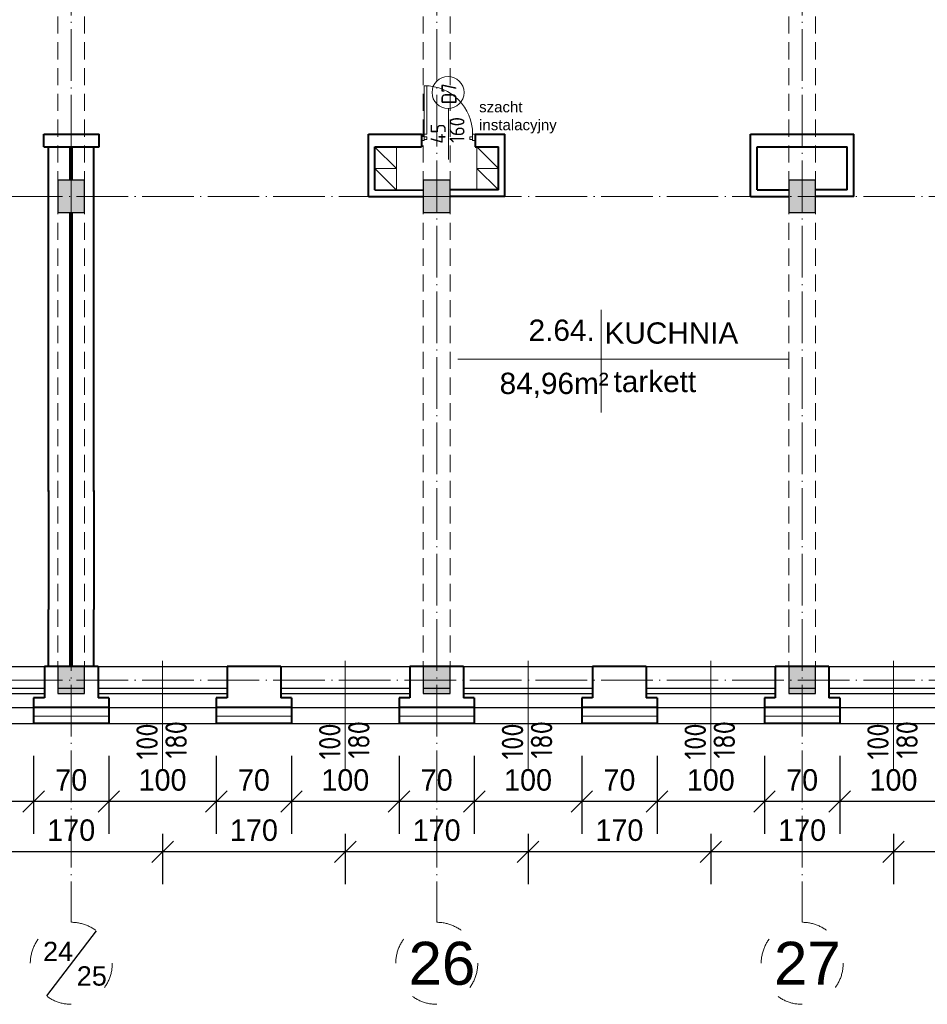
# Model space of a CAD drawing. Header units: millimetres. Extents: x -32003 to -19505, y 17931 to 29358.
# Tile 78 of 92: x -24162 to -23317, y 26562 to 27478. Entities that reach past the tile are written whole.
import ezdxf

# ---------------------------------------------------------------- set-up
doc = ezdxf.new("R2010")
doc.units = ezdxf.units.MM
doc.header["$PDMODE"] = 3
for name, pattern in [('ACAD_ISO03W100', [30, 12, -18]), ('ACAD_ISO04W100', [30.5, 24, -3, 0.5, -3]), ('KRESKOWA_X2', [12, 8, -4])]:
    doc.linetypes.add(name, pattern=pattern)
for name, color, linetype, lineweight in [('_wymiary', 1, 'Continuous', 9), ('drzwi', 140, 'Continuous', 13), ('KOMINY', 43, 'Continuous', 15), ('NR', 7, 'Continuous', 13), ('opisy drzwi', 40, 'Continuous', 13), ('opisy pom', 3, 'Continuous', 18), ('przerywana', 7, 'KRESKOWA_X2', 5), ('sciany', 4, 'Continuous', 40), ('symetria', 7, 'ACAD_ISO03W100', 5), ('SZRAF', 51, 'Continuous', 9), ('słupy', 2, 'Continuous', 30), ('ściana', 4, 'Continuous', 40)]:
    doc.layers.add(name, color=color, linetype=linetype, lineweight=lineweight)
doc.styles.add('ISO', font='isocp.shx')
doc.styles.add('ROMANS', font='ROMANS')
doc.styles.add('style1', font='ARIAL.TTF')
doc.styles.add('SYSTEM', font='TXT')
doc.linetypes.add('BATTING', pattern='A,0.0001,-0.1,[134,ltypeshp.shx,S=0.1,R=0,X=-0.1,Y=0],-0.2,[134,ltypeshp.shx,S=0.1,R=180,X=0.1,Y=0],-0.1', length=0.4001)
doc.dimstyles.new('Jacek2', dxfattribs={"dimscale": 2, "dimtxt": 10, "dimasz": 10, "dimexe": 15, "dimexo": 15, "dimgap": 5, "dimtad": 1, "dimdec": 0, "dimrnd": 0.5, "dimzin": 0, "dimdsep": 46, "dimtxsty": 'Standard', "dimblk": 'OBLIQUE', "dimcen": 0, "dimdle": 5, "dimadec": 1, "dimazin": 0, "dimtfac": 1, "dimtdec": 0, "dimtofl": 0, "dimtmove": 0, "dimatfit": 3, "dimfxl": 0, "dimtolj": 1, "dimtzin": 0, "dimarcsym": 0})

# ---------------------------------------------------------------- blocks, each defined once
blk = doc.blocks.new('_OBLIQUE')
at = {"color": 0, "linetype": 'ByBlock'}
blk.add_line((-0.5, -0.5), (0.5, 0.5), dxfattribs=at)
blk = doc.blocks.new('*D357')
at = {"layer": '_wymiary', "color": 0, "lineweight": -2}
for p, q in [((-23398.67, 26793.45), (-23398.67, 26720.86)), ((-23298.67, 26793.45), (-23298.67, 26720.86)), ((-23288.67, 26750.86), (-23408.67, 26750.86))]:
    blk.add_line(p, q, dxfattribs=at)
at = {"layer": 'Defpoints', "color": 0}
for p in [(-23398.67, 26823.45), (-23298.67, 26823.45), (-23398.67, 26750.86)]:
    blk.add_point(p, dxfattribs=at)
at = {"layer": '_wymiary', "color": 0, "lineweight": -2, "xscale": 20, "yscale": 20, "zscale": 20, "rotation": 180}
blk.add_blockref('_OBLIQUE', (-23398.67, 26750.86), dxfattribs=at)
at = {"layer": '_wymiary', "color": 0, "lineweight": -2, "xscale": 20, "yscale": 20, "zscale": 20}
blk.add_blockref('_OBLIQUE', (-23298.67, 26750.86), dxfattribs=at)
at = {"layer": '_wymiary', "color": 0, "insert": (-23348.67, 26770.86), "char_height": 20, "attachment_point": 5}
blk.add_mtext('\\A1;100', dxfattribs=at)
blk = doc.blocks.new('*D358')
at = {"layer": '_wymiary', "color": 0, "lineweight": -2}
for p, q in [((-23468.67, 26793.45), (-23468.67, 26720.86)), ((-23398.67, 26793.45), (-23398.67, 26720.86)), ((-23388.67, 26750.86), (-23478.67, 26750.86))]:
    blk.add_line(p, q, dxfattribs=at)
at = {"layer": 'Defpoints', "color": 0}
for p in [(-23468.67, 26823.45), (-23398.67, 26823.45), (-23468.67, 26750.86)]:
    blk.add_point(p, dxfattribs=at)
at = {"layer": '_wymiary', "color": 0, "lineweight": -2, "xscale": 20, "yscale": 20, "zscale": 20, "rotation": 180}
blk.add_blockref('_OBLIQUE', (-23468.67, 26750.86), dxfattribs=at)
at = {"layer": '_wymiary', "color": 0, "lineweight": -2, "xscale": 20, "yscale": 20, "zscale": 20}
blk.add_blockref('_OBLIQUE', (-23398.67, 26750.86), dxfattribs=at)
at = {"layer": '_wymiary', "color": 0, "insert": (-23433.67, 26770.86), "char_height": 20, "attachment_point": 5}
blk.add_mtext('\\A1;70', dxfattribs=at)
blk = doc.blocks.new('*D359')
at = {"layer": '_wymiary', "color": 0, "lineweight": -2}
for p, q in [((-23568.67, 26793.45), (-23568.67, 26720.86)), ((-23468.67, 26793.45), (-23468.67, 26720.86)), ((-23458.67, 26750.86), (-23578.67, 26750.86))]:
    blk.add_line(p, q, dxfattribs=at)
at = {"layer": 'Defpoints', "color": 0}
for p in [(-23568.67, 26823.45), (-23468.67, 26823.45), (-23568.67, 26750.86)]:
    blk.add_point(p, dxfattribs=at)
at = {"layer": '_wymiary', "color": 0, "lineweight": -2, "xscale": 20, "yscale": 20, "zscale": 20, "rotation": 180}
blk.add_blockref('_OBLIQUE', (-23568.67, 26750.86), dxfattribs=at)
at = {"layer": '_wymiary', "color": 0, "lineweight": -2, "xscale": 20, "yscale": 20, "zscale": 20}
blk.add_blockref('_OBLIQUE', (-23468.67, 26750.86), dxfattribs=at)
at = {"layer": '_wymiary', "color": 0, "insert": (-23518.67, 26770.86), "char_height": 20, "attachment_point": 5}
blk.add_mtext('\\A1;100', dxfattribs=at)
blk = doc.blocks.new('*D360')
at = {"layer": '_wymiary', "color": 0, "lineweight": -2}
for p, q in [((-23638.67, 26793.45), (-23638.67, 26720.86)), ((-23568.67, 26793.45), (-23568.67, 26720.86)), ((-23558.67, 26750.86), (-23648.67, 26750.86))]:
    blk.add_line(p, q, dxfattribs=at)
at = {"layer": 'Defpoints', "color": 0}
for p in [(-23638.67, 26823.45), (-23568.67, 26823.45), (-23638.67, 26750.86)]:
    blk.add_point(p, dxfattribs=at)
at = {"layer": '_wymiary', "color": 0, "lineweight": -2, "xscale": 20, "yscale": 20, "zscale": 20, "rotation": 180}
blk.add_blockref('_OBLIQUE', (-23638.67, 26750.86), dxfattribs=at)
at = {"layer": '_wymiary', "color": 0, "lineweight": -2, "xscale": 20, "yscale": 20, "zscale": 20}
blk.add_blockref('_OBLIQUE', (-23568.67, 26750.86), dxfattribs=at)
at = {"layer": '_wymiary', "color": 0, "insert": (-23603.67, 26770.86), "char_height": 20, "attachment_point": 5}
blk.add_mtext('\\A1;70', dxfattribs=at)
blk = doc.blocks.new('*D361')
at = {"layer": '_wymiary', "color": 0, "lineweight": -2}
for p, q in [((-23738.67, 26793.45), (-23738.67, 26720.86)), ((-23638.67, 26793.45), (-23638.67, 26720.86)), ((-23628.67, 26750.86), (-23748.67, 26750.86))]:
    blk.add_line(p, q, dxfattribs=at)
at = {"layer": 'Defpoints', "color": 0}
for p in [(-23738.67, 26823.45), (-23638.67, 26823.45), (-23738.67, 26750.86)]:
    blk.add_point(p, dxfattribs=at)
at = {"layer": '_wymiary', "color": 0, "lineweight": -2, "xscale": 20, "yscale": 20, "zscale": 20, "rotation": 180}
blk.add_blockref('_OBLIQUE', (-23738.67, 26750.86), dxfattribs=at)
at = {"layer": '_wymiary', "color": 0, "lineweight": -2, "xscale": 20, "yscale": 20, "zscale": 20}
blk.add_blockref('_OBLIQUE', (-23638.67, 26750.86), dxfattribs=at)
at = {"layer": '_wymiary', "color": 0, "insert": (-23688.67, 26770.86), "char_height": 20, "attachment_point": 5}
blk.add_mtext('\\A1;100', dxfattribs=at)
blk = doc.blocks.new('*D362')
at = {"layer": '_wymiary', "color": 0, "lineweight": -2}
for p, q in [((-23808.67, 26793.45), (-23808.67, 26720.86)), ((-23738.67, 26793.45), (-23738.67, 26720.86)), ((-23728.67, 26750.86), (-23818.67, 26750.86))]:
    blk.add_line(p, q, dxfattribs=at)
at = {"layer": 'Defpoints', "color": 0}
for p in [(-23808.67, 26823.45), (-23738.67, 26823.45), (-23808.67, 26750.86)]:
    blk.add_point(p, dxfattribs=at)
at = {"layer": '_wymiary', "color": 0, "lineweight": -2, "xscale": 20, "yscale": 20, "zscale": 20, "rotation": 180}
blk.add_blockref('_OBLIQUE', (-23808.67, 26750.86), dxfattribs=at)
at = {"layer": '_wymiary', "color": 0, "lineweight": -2, "xscale": 20, "yscale": 20, "zscale": 20}
blk.add_blockref('_OBLIQUE', (-23738.67, 26750.86), dxfattribs=at)
at = {"layer": '_wymiary', "color": 0, "insert": (-23773.67, 26770.86), "char_height": 20, "attachment_point": 5}
blk.add_mtext('\\A1;70', dxfattribs=at)
blk = doc.blocks.new('*D363')
at = {"layer": '_wymiary', "color": 0, "lineweight": -2}
for p, q in [((-23908.67, 26793.45), (-23908.67, 26720.86)), ((-23808.67, 26793.45), (-23808.67, 26720.86)), ((-23798.67, 26750.86), (-23918.67, 26750.86))]:
    blk.add_line(p, q, dxfattribs=at)
at = {"layer": 'Defpoints', "color": 0}
for p in [(-23908.67, 26823.45), (-23808.67, 26823.45), (-23908.67, 26750.86)]:
    blk.add_point(p, dxfattribs=at)
at = {"layer": '_wymiary', "color": 0, "lineweight": -2, "xscale": 20, "yscale": 20, "zscale": 20, "rotation": 180}
blk.add_blockref('_OBLIQUE', (-23908.67, 26750.86), dxfattribs=at)
at = {"layer": '_wymiary', "color": 0, "lineweight": -2, "xscale": 20, "yscale": 20, "zscale": 20}
blk.add_blockref('_OBLIQUE', (-23808.67, 26750.86), dxfattribs=at)
at = {"layer": '_wymiary', "color": 0, "insert": (-23858.67, 26770.86), "char_height": 20, "attachment_point": 5}
blk.add_mtext('\\A1;100', dxfattribs=at)
blk = doc.blocks.new('*D364')
at = {"layer": '_wymiary', "color": 0, "lineweight": -2}
for p, q in [((-23978.67, 26793.45), (-23978.67, 26720.86)), ((-23908.67, 26793.45), (-23908.67, 26720.86)), ((-23898.67, 26750.86), (-23988.67, 26750.86))]:
    blk.add_line(p, q, dxfattribs=at)
at = {"layer": 'Defpoints', "color": 0}
for p in [(-23978.67, 26823.45), (-23908.67, 26823.45), (-23978.67, 26750.86)]:
    blk.add_point(p, dxfattribs=at)
at = {"layer": '_wymiary', "color": 0, "lineweight": -2, "xscale": 20, "yscale": 20, "zscale": 20, "rotation": 180}
blk.add_blockref('_OBLIQUE', (-23978.67, 26750.86), dxfattribs=at)
at = {"layer": '_wymiary', "color": 0, "lineweight": -2, "xscale": 20, "yscale": 20, "zscale": 20}
blk.add_blockref('_OBLIQUE', (-23908.67, 26750.86), dxfattribs=at)
at = {"layer": '_wymiary', "color": 0, "insert": (-23943.67, 26770.86), "char_height": 20, "attachment_point": 5}
blk.add_mtext('\\A1;70', dxfattribs=at)
blk = doc.blocks.new('*D365')
at = {"layer": '_wymiary', "color": 0, "lineweight": -2}
for p, q in [((-24078.67, 26793.45), (-24078.67, 26720.86)), ((-23978.67, 26793.45), (-23978.67, 26720.86)), ((-23968.67, 26750.86), (-24088.67, 26750.86))]:
    blk.add_line(p, q, dxfattribs=at)
at = {"layer": 'Defpoints', "color": 0}
for p in [(-24078.67, 26823.45), (-23978.67, 26823.45), (-24078.67, 26750.86)]:
    blk.add_point(p, dxfattribs=at)
at = {"layer": '_wymiary', "color": 0, "lineweight": -2, "xscale": 20, "yscale": 20, "zscale": 20, "rotation": 180}
blk.add_blockref('_OBLIQUE', (-24078.67, 26750.86), dxfattribs=at)
at = {"layer": '_wymiary', "color": 0, "lineweight": -2, "xscale": 20, "yscale": 20, "zscale": 20}
blk.add_blockref('_OBLIQUE', (-23978.67, 26750.86), dxfattribs=at)
at = {"layer": '_wymiary', "color": 0, "insert": (-24028.67, 26770.86), "char_height": 20, "attachment_point": 5}
blk.add_mtext('\\A1;100', dxfattribs=at)
blk = doc.blocks.new('*D366')
at = {"layer": '_wymiary', "color": 0, "lineweight": -2}
for p, q in [((-24148.67, 26793.45), (-24148.67, 26720.86)), ((-24078.67, 26793.45), (-24078.67, 26720.86)), ((-24068.67, 26750.86), (-24158.67, 26750.86))]:
    blk.add_line(p, q, dxfattribs=at)
at = {"layer": 'Defpoints', "color": 0}
for p in [(-24148.67, 26823.45), (-24078.67, 26823.45), (-24148.67, 26750.86)]:
    blk.add_point(p, dxfattribs=at)
at = {"layer": '_wymiary', "color": 0, "lineweight": -2, "xscale": 20, "yscale": 20, "zscale": 20, "rotation": 180}
blk.add_blockref('_OBLIQUE', (-24148.67, 26750.86), dxfattribs=at)
at = {"layer": '_wymiary', "color": 0, "lineweight": -2, "xscale": 20, "yscale": 20, "zscale": 20}
blk.add_blockref('_OBLIQUE', (-24078.67, 26750.86), dxfattribs=at)
at = {"layer": '_wymiary', "color": 0, "insert": (-24113.67, 26770.86), "char_height": 20, "attachment_point": 5}
blk.add_mtext('\\A1;70', dxfattribs=at)
blk = doc.blocks.new('*D367')
at = {"layer": '_wymiary', "color": 0, "lineweight": -2}
for p, q in [((-24248.67, 26793.45), (-24248.67, 26720.86)), ((-24148.67, 26793.45), (-24148.67, 26720.86)), ((-24138.67, 26750.86), (-24258.67, 26750.86))]:
    blk.add_line(p, q, dxfattribs=at)
at = {"layer": 'Defpoints', "color": 0}
for p in [(-24248.67, 26823.45), (-24148.67, 26823.45), (-24248.67, 26750.86)]:
    blk.add_point(p, dxfattribs=at)
at = {"layer": '_wymiary', "color": 0, "lineweight": -2, "xscale": 20, "yscale": 20, "zscale": 20, "rotation": 180}
blk.add_blockref('_OBLIQUE', (-24248.67, 26750.86), dxfattribs=at)
at = {"layer": '_wymiary', "color": 0, "lineweight": -2, "xscale": 20, "yscale": 20, "zscale": 20}
blk.add_blockref('_OBLIQUE', (-24148.67, 26750.86), dxfattribs=at)
at = {"layer": '_wymiary', "color": 0, "insert": (-24198.67, 26770.86), "char_height": 20, "attachment_point": 5}
blk.add_mtext('\\A1;100', dxfattribs=at)
blk = doc.blocks.new('*D402')
at = {"layer": '_wymiary', "color": 0, "lineweight": -2}
for p, q in [((-23348.67, 26720.86), (-23348.67, 26674.12)), ((-23178.67, 26720.86), (-23178.67, 26674.12)), ((-23168.67, 26704.12), (-23358.67, 26704.12))]:
    blk.add_line(p, q, dxfattribs=at)
at = {"layer": 'Defpoints', "color": 0}
for p in [(-23348.67, 26750.86), (-23178.67, 26750.86), (-23348.67, 26704.12)]:
    blk.add_point(p, dxfattribs=at)
at = {"layer": '_wymiary', "color": 0, "lineweight": -2, "xscale": 20, "yscale": 20, "zscale": 20, "rotation": 180}
blk.add_blockref('_OBLIQUE', (-23348.67, 26704.12), dxfattribs=at)
at = {"layer": '_wymiary', "color": 0, "lineweight": -2, "xscale": 20, "yscale": 20, "zscale": 20}
blk.add_blockref('_OBLIQUE', (-23178.67, 26704.12), dxfattribs=at)
at = {"layer": '_wymiary', "color": 0, "insert": (-23263.67, 26724.12), "char_height": 20, "attachment_point": 5}
blk.add_mtext('\\A1;170', dxfattribs=at)
blk = doc.blocks.new('*D403')
at = {"layer": '_wymiary', "color": 0, "lineweight": -2}
for p, q in [((-23518.67, 26720.86), (-23518.67, 26674.12)), ((-23348.67, 26720.86), (-23348.67, 26674.12)), ((-23338.67, 26704.12), (-23528.67, 26704.12))]:
    blk.add_line(p, q, dxfattribs=at)
at = {"layer": 'Defpoints', "color": 0}
for p in [(-23518.67, 26750.86), (-23348.67, 26750.86), (-23518.67, 26704.12)]:
    blk.add_point(p, dxfattribs=at)
at = {"layer": '_wymiary', "color": 0, "lineweight": -2, "xscale": 20, "yscale": 20, "zscale": 20, "rotation": 180}
blk.add_blockref('_OBLIQUE', (-23518.67, 26704.12), dxfattribs=at)
at = {"layer": '_wymiary', "color": 0, "lineweight": -2, "xscale": 20, "yscale": 20, "zscale": 20}
blk.add_blockref('_OBLIQUE', (-23348.67, 26704.12), dxfattribs=at)
at = {"layer": '_wymiary', "color": 0, "insert": (-23433.67, 26724.12), "char_height": 20, "attachment_point": 5}
blk.add_mtext('\\A1;170', dxfattribs=at)
blk = doc.blocks.new('*D404')
at = {"layer": '_wymiary', "color": 0, "lineweight": -2}
for p, q in [((-23688.67, 26720.86), (-23688.67, 26674.12)), ((-23518.67, 26720.86), (-23518.67, 26674.12)), ((-23508.67, 26704.12), (-23698.67, 26704.12))]:
    blk.add_line(p, q, dxfattribs=at)
at = {"layer": 'Defpoints', "color": 0}
for p in [(-23688.67, 26750.86), (-23518.67, 26750.86), (-23688.67, 26704.12)]:
    blk.add_point(p, dxfattribs=at)
at = {"layer": '_wymiary', "color": 0, "lineweight": -2, "xscale": 20, "yscale": 20, "zscale": 20, "rotation": 180}
blk.add_blockref('_OBLIQUE', (-23688.67, 26704.12), dxfattribs=at)
at = {"layer": '_wymiary', "color": 0, "lineweight": -2, "xscale": 20, "yscale": 20, "zscale": 20}
blk.add_blockref('_OBLIQUE', (-23518.67, 26704.12), dxfattribs=at)
at = {"layer": '_wymiary', "color": 0, "insert": (-23603.67, 26724.12), "char_height": 20, "attachment_point": 5}
blk.add_mtext('\\A1;170', dxfattribs=at)
blk = doc.blocks.new('*D405')
at = {"layer": '_wymiary', "color": 0, "lineweight": -2}
for p, q in [((-23858.67, 26720.86), (-23858.67, 26674.12)), ((-23688.67, 26720.86), (-23688.67, 26674.12)), ((-23678.67, 26704.12), (-23868.67, 26704.12))]:
    blk.add_line(p, q, dxfattribs=at)
at = {"layer": 'Defpoints', "color": 0}
for p in [(-23858.67, 26750.86), (-23688.67, 26750.86), (-23858.67, 26704.12)]:
    blk.add_point(p, dxfattribs=at)
at = {"layer": '_wymiary', "color": 0, "lineweight": -2, "xscale": 20, "yscale": 20, "zscale": 20, "rotation": 180}
blk.add_blockref('_OBLIQUE', (-23858.67, 26704.12), dxfattribs=at)
at = {"layer": '_wymiary', "color": 0, "lineweight": -2, "xscale": 20, "yscale": 20, "zscale": 20}
blk.add_blockref('_OBLIQUE', (-23688.67, 26704.12), dxfattribs=at)
at = {"layer": '_wymiary', "color": 0, "insert": (-23773.67, 26724.12), "char_height": 20, "attachment_point": 5}
blk.add_mtext('\\A1;170', dxfattribs=at)
blk = doc.blocks.new('*D406')
at = {"layer": '_wymiary', "color": 0, "lineweight": -2}
for p, q in [((-24028.67, 26720.86), (-24028.67, 26674.12)), ((-23858.67, 26720.86), (-23858.67, 26674.12)), ((-23848.67, 26704.12), (-24038.67, 26704.12))]:
    blk.add_line(p, q, dxfattribs=at)
at = {"layer": 'Defpoints', "color": 0}
for p in [(-24028.67, 26750.86), (-23858.67, 26750.86), (-24028.67, 26704.12)]:
    blk.add_point(p, dxfattribs=at)
at = {"layer": '_wymiary', "color": 0, "lineweight": -2, "xscale": 20, "yscale": 20, "zscale": 20, "rotation": 180}
blk.add_blockref('_OBLIQUE', (-24028.67, 26704.12), dxfattribs=at)
at = {"layer": '_wymiary', "color": 0, "lineweight": -2, "xscale": 20, "yscale": 20, "zscale": 20}
blk.add_blockref('_OBLIQUE', (-23858.67, 26704.12), dxfattribs=at)
at = {"layer": '_wymiary', "color": 0, "insert": (-23943.67, 26724.12), "char_height": 20, "attachment_point": 5}
blk.add_mtext('\\A1;170', dxfattribs=at)
blk = doc.blocks.new('*D407')
at = {"layer": '_wymiary', "color": 0, "lineweight": -2}
for p, q in [((-24198.67, 26720.86), (-24198.67, 26674.12)), ((-24028.67, 26720.86), (-24028.67, 26674.12)), ((-24018.67, 26704.12), (-24208.67, 26704.12))]:
    blk.add_line(p, q, dxfattribs=at)
at = {"layer": 'Defpoints', "color": 0}
for p in [(-24198.67, 26750.86), (-24028.67, 26750.86), (-24198.67, 26704.12)]:
    blk.add_point(p, dxfattribs=at)
at = {"layer": '_wymiary', "color": 0, "lineweight": -2, "xscale": 20, "yscale": 20, "zscale": 20, "rotation": 180}
blk.add_blockref('_OBLIQUE', (-24198.67, 26704.12), dxfattribs=at)
at = {"layer": '_wymiary', "color": 0, "lineweight": -2, "xscale": 20, "yscale": 20, "zscale": 20}
blk.add_blockref('_OBLIQUE', (-24028.67, 26704.12), dxfattribs=at)
at = {"layer": '_wymiary', "color": 0, "insert": (-24113.67, 26724.12), "char_height": 20, "attachment_point": 5}
blk.add_mtext('\\A1;170', dxfattribs=at)

msp = doc.modelspace()

# ---------------------------------------------------------------- hatches: boundary and pattern name
at = {"layer": 'SZRAF'}
h = msp.add_hatch(color=256, dxfattribs=at)
h.dxf.hatch_style = 1
h.paths.add_polyline_path([(-24126.17, 27313.95), (-24113.67, 27313.95), (-24113.67, 27328.95), (-24126.17, 27328.95)])
h.paths.add_polyline_path([(-24113.67, 27313.95), (-24126.17, 27313.95), (-24126.17, 27298.95), (-24113.67, 27298.95)])
h.paths.add_polyline_path([(-24113.67, 27313.95), (-24101.17, 27313.95), (-24101.17, 27328.95), (-24113.67, 27328.95)])
h.paths.add_polyline_path([(-24113.67, 27298.95), (-24101.17, 27298.95), (-24101.17, 27313.95), (-24113.67, 27313.95)])
h = msp.add_hatch(color=256, dxfattribs=at)
h.dxf.hatch_style = 1
h.paths.add_polyline_path([(-23786.17, 27313.95), (-23773.67, 27313.95), (-23773.67, 27328.95), (-23786.17, 27328.95)])
h.paths.add_polyline_path([(-23773.67, 27313.95), (-23786.17, 27313.95), (-23786.17, 27298.95), (-23773.67, 27298.95)])
h.paths.add_polyline_path([(-23773.67, 27313.95), (-23761.17, 27313.95), (-23761.17, 27328.95), (-23773.67, 27328.95)])
h.paths.add_polyline_path([(-23773.67, 27298.95), (-23761.17, 27298.95), (-23761.17, 27313.95), (-23773.67, 27313.95)])
h = msp.add_hatch(color=256, dxfattribs=at)
h.dxf.hatch_style = 1
h.paths.add_polyline_path([(-23446.17, 27313.95), (-23433.67, 27313.95), (-23433.67, 27328.95), (-23446.17, 27328.95)])
h.paths.add_polyline_path([(-23433.67, 27313.95), (-23446.17, 27313.95), (-23446.17, 27298.95), (-23433.67, 27298.95)])
h.paths.add_polyline_path([(-23433.67, 27313.95), (-23421.17, 27313.95), (-23421.17, 27328.95), (-23433.67, 27328.95)])
h.paths.add_polyline_path([(-23433.67, 27298.95), (-23421.17, 27298.95), (-23421.17, 27313.95), (-23433.67, 27313.95)])
h = msp.add_hatch(color=256, dxfattribs=at)
h.dxf.hatch_style = 1
h.paths.add_polyline_path([(-24101.17, 26876.45), (-24126.17, 26876.45), (-24126.17, 26863.95), (-24101.17, 26863.95)])
h.paths.add_polyline_path([(-24101.17, 26863.95), (-24126.17, 26863.95), (-24126.17, 26851.45), (-24101.17, 26851.45)])
h = msp.add_hatch(color=256, dxfattribs=at)
h.dxf.hatch_style = 1
h.paths.add_polyline_path([(-23761.17, 26876.45), (-23786.17, 26876.45), (-23786.17, 26863.95), (-23761.17, 26863.95)])
h.paths.add_polyline_path([(-23761.17, 26863.95), (-23786.17, 26863.95), (-23786.17, 26851.45), (-23761.17, 26851.45)])
h = msp.add_hatch(color=256, dxfattribs=at)
h.dxf.hatch_style = 1
h.paths.add_polyline_path([(-23421.17, 26876.45), (-23446.17, 26876.45), (-23446.17, 26863.95), (-23421.17, 26863.95)])
h.paths.add_polyline_path([(-23421.17, 26863.95), (-23446.17, 26863.95), (-23446.17, 26851.45), (-23421.17, 26851.45)])

# ---------------------------------------------------------------- linework, layer by layer
for p, q in [((-25972.17, 26876.45), (-20516.67, 26876.45)), ((-24258.67, 26856.52), (-24138.67, 26856.52)), ((-24126.17, 26856.52), (-24101.17, 26856.52)), ((-24088.67, 26856.52), (-23968.67, 26856.52)), ((-23918.67, 26856.52), (-23798.67, 26856.52)), ((-23786.17, 26856.52), (-23761.17, 26856.52)), ((-23748.67, 26856.52), (-23628.67, 26856.52)), ((-23578.67, 26856.52), (-23458.67, 26856.52)), ((-23446.17, 26856.52), (-23421.17, 26856.52)), ((-23408.67, 26856.52), (-23288.67, 26856.52)), ((-25956.51, 26838.45), (-20507.36, 26838.45)), ((-24259.67, 26838.45), (-24137.67, 26838.45)), ((-24089.67, 26838.45), (-23967.67, 26838.45)), ((-23919.67, 26838.45), (-23797.67, 26838.45)), ((-23749.67, 26838.45), (-23627.67, 26838.45)), ((-23579.67, 26838.45), (-23457.67, 26838.45)), ((-23409.67, 26838.45), (-23287.67, 26838.45)), ((-27768.67, 26823.45), (-20538.35, 26823.45)), ((-24090.46, 26630.68), (-24136.73, 26570.02))]:
    msp.add_line(p, q)
at = {"ltscale": 2}
for p, q in [((-24258.67, 26851.45), (-24138.67, 26851.45)), ((-24126.17, 26851.45), (-24101.17, 26851.45)), ((-24088.67, 26851.45), (-23968.67, 26851.45)), ((-23918.67, 26851.45), (-23798.67, 26851.45)), ((-23786.17, 26851.45), (-23761.17, 26851.45)), ((-23748.67, 26851.45), (-23628.67, 26851.45)), ((-23578.67, 26851.45), (-23458.67, 26851.45)), ((-23446.17, 26851.45), (-23421.17, 26851.45)), ((-23408.67, 26851.45), (-23288.67, 26851.45))]:
    msp.add_line(p, q, dxfattribs=at)
at = {"layer": 'drzwi'}
for points in [[(-23785.17, 27372.01, 0), (-23782.67, 27372.01, 0), (-23782.67, 27416.96, 0), (-23785.17, 27416.96, 0), (-23785.17, 27372.01, 0)], [(-23785.17, 27366.01, 0), (-23787.67, 27366.01, 0), (-23787.67, 27372.01, 0), (-23785.17, 27372.01, 0), (-23785.17, 27366.01, 0)], [(-23785.17, 27367.01, 0), (-23782.67, 27367.01, 0), (-23782.67, 27369.51, 0), (-23785.17, 27369.51, 0), (-23785.17, 27367.01, 0)], [(-23740.22, 27367.01, 0), (-23742.71, 27367.01, 0), (-23742.71, 27369.51, 0), (-23740.22, 27369.51, 0), (-23740.22, 27367.01, 0)], [(-23740.22, 27366.01, 0), (-23737.72, 27366.01, 0), (-23737.72, 27372.01, 0), (-23740.22, 27372.01, 0), (-23740.22, 27366.01, 0)]]:
    msp.add_polyline3d(points, dxfattribs=at)
msp.add_arc((-23785.17, 27372.01), 44.96, 0, 90, dxfattribs=at)
at = {"layer": 'KOMINY'}
for p, q in [((-23831.17, 27359.93), (-23811.17, 27339.93)), ((-23736.17, 27359.95), (-23716.17, 27339.95)), ((-23831.17, 27339.93), (-23811.17, 27319.93)), ((-23736.17, 27339.95), (-23716.17, 27319.95))]:
    msp.add_line(p, q, dxfattribs=at)
for points in [[(-23811.17, 27339.95), (-23831.17, 27339.95), (-23831.17, 27359.95), (-23811.17, 27359.95)], [(-23716.17, 27339.95), (-23736.17, 27339.95), (-23736.17, 27359.95), (-23716.17, 27359.95)], [(-23811.17, 27319.93), (-23831.17, 27319.93), (-23831.17, 27339.93), (-23811.17, 27339.93)], [(-23716.17, 27319.95), (-23736.17, 27319.95), (-23736.17, 27339.95), (-23716.17, 27339.95)]]:
    msp.add_lwpolyline(points, close=True, dxfattribs=at)
at = {"layer": 'opisy drzwi'}
for p, q in [((-23762.75, 27395.7), (-23762.75, 27348.19)), ((-24028.67, 26881.74), (-24028.67, 26779.98)), ((-23858.67, 26881.74), (-23858.67, 26779.98)), ((-23688.67, 26881.74), (-23688.67, 26779.98)), ((-23518.67, 26881.74), (-23518.67, 26779.98)), ((-23348.67, 26881.74), (-23348.67, 26779.98))]:
    msp.add_line(p, q, dxfattribs=at)
msp.add_circle((-23763.12, 27410.71), 14.88, dxfattribs=at)
at = {"layer": 'opisy pom'}
for p, q in [((-23620.62, 27208.29), (-23620.62, 27112.89)), ((-23753.89, 27162.39), (-23446.17, 27162.39))]:
    msp.add_line(p, q, dxfattribs=at)
at = {"layer": 'przerywana', "ltscale": 2}
for p, q in [((-24126.17, 28201.45), (-24126.17, 26876.45)), ((-24126.17, 28201.45), (-24126.17, 26876.45)), ((-24101.17, 28201.45), (-24101.17, 26876.45)), ((-23786.17, 28201.45), (-23786.17, 26876.45)), ((-23761.17, 28201.45), (-23761.17, 26876.45)), ((-23446.17, 28201.45), (-23446.17, 26876.45)), ((-23446.17, 28201.45), (-23446.17, 26876.45)), ((-23421.17, 28201.45), (-23421.17, 26876.45))]:
    msp.add_line(p, q, dxfattribs=at)
at = {"layer": 'sciany'}
for p, q in [((-24139.17, 27359.95), (-24139.17, 27371.95)), ((-24139.17, 27371.95), (-24087.67, 27371.95)), ((-24087.67, 27359.95), (-24087.67, 27371.95)), ((-23837.17, 27313.97), (-23837.17, 27371.95)), ((-23837.17, 27371.95), (-23787.67, 27371.95)), ((-23787.67, 27371.95), (-23787.67, 27359.96)), ((-23737.72, 27371.95), (-23710.17, 27371.95)), ((-23737.72, 27371.95), (-23737.72, 27359.95)), ((-23710.17, 27313.95), (-23710.17, 27371.95)), ((-23481.64, 27371.95), (-23456.17, 27371.95)), ((-23481.64, 27313.95), (-23481.64, 27371.95)), ((-23456.17, 27371.95), (-23421.17, 27371.95)), ((-23456.17, 27371.95), (-23385.69, 27371.95)), ((-23385.69, 27313.95), (-23385.69, 27371.95)), ((-24139.17, 27359.95), (-24087.67, 27359.95)), ((-24134.67, 27094.14), (-24134.67, 27359.95)), ((-24114.67, 27328.95), (-24114.67, 27359.95)), ((-24112.67, 27328.95), (-24112.67, 27359.95)), ((-24092.67, 27094.14), (-24092.67, 27359.95)), ((-23831.17, 27359.97), (-23787.67, 27359.96)), ((-23831.17, 27319.95), (-23831.17, 27359.95)), ((-23737.72, 27359.95), (-23716.17, 27359.95)), ((-23716.17, 27319.95), (-23716.17, 27359.97)), ((-23475.64, 27359.95), (-23456.17, 27359.95)), ((-23475.64, 27319.95), (-23475.64, 27359.95)), ((-23456.17, 27359.95), (-23391.69, 27359.95)), ((-23421.17, 27359.95), (-23421.17, 27359.95)), ((-23391.69, 27319.95), (-23391.69, 27359.95)), ((-23837.17, 27313.97), (-23786.17, 27313.93)), ((-23831.17, 27319.95), (-23786.17, 27319.93)), ((-23716.17, 27319.95), (-23761.17, 27319.95)), ((-23710.17, 27313.95), (-23761.17, 27313.95)), ((-23481.64, 27313.95), (-23475.64, 27313.95)), ((-23475.64, 27319.95), (-23446.17, 27319.95)), ((-23475.64, 27313.95), (-23446.17, 27313.95)), ((-23391.69, 27319.95), (-23421.17, 27319.95)), ((-23391.69, 27313.95), (-23421.17, 27313.95)), ((-23385.69, 27313.95), (-23391.69, 27313.95)), ((-24114.67, 27094.14), (-24114.67, 27298.95)), ((-24112.67, 27094.14), (-24112.67, 27298.95)), ((-24134.67, 27039.35), (-24134.67, 27094.14)), ((-24114.67, 27039.35), (-24114.67, 27094.14)), ((-24112.67, 27039.35), (-24112.67, 27094.14)), ((-24092.67, 27039.35), (-24092.67, 27094.14)), ((-24134.67, 27040.33), (-24134.67, 26929.46)), ((-24114.67, 26929.46), (-24114.67, 27040.33)), ((-24112.67, 26929.46), (-24112.67, 27040.33)), ((-24092.67, 27040.33), (-24092.67, 26929.46)), ((-24134.67, 26876.45), (-24134.67, 26929.46)), ((-24114.67, 26876.45), (-24114.67, 26929.46)), ((-24112.67, 26876.45), (-24112.67, 26929.46)), ((-24092.67, 26876.45), (-24092.67, 26929.46))]:
    msp.add_line(p, q, dxfattribs=at)
at = {"layer": 'symetria', "linetype": 'ACAD_ISO04W100', "ltscale": 2}
for p, q in [((-24113.67, 28201.45), (-24113.67, 26638.5)), ((-23773.67, 28201.45), (-23773.67, 26638.5)), ((-23433.67, 28201.45), (-23433.67, 26638.5)), ((-27768.67, 27313.95), (-19699.1, 27313.95)), ((-27768.67, 26863.95), (-19699.1, 26863.95))]:
    msp.add_line(p, q, dxfattribs=at)
at = {"layer": 'symetria', "ltscale": 2}
for centre in [(-24113.59, 26600.35), (-23773.59, 26600.35), (-23433.59, 26600.35)]:
    msp.add_circle(centre, 38.15, dxfattribs=at)
at = {"layer": 'SZRAF', "linetype": 'BATTING', "ltscale": 14}
for p, q in [((-24078.67, 26830.45), (-24148.67, 26830.45)), ((-23908.67, 26830.45), (-23978.67, 26830.45)), ((-23738.67, 26830.45), (-23808.67, 26830.45)), ((-23568.67, 26830.45), (-23638.67, 26830.45)), ((-23398.67, 26830.45), (-23468.67, 26830.45))]:
    msp.add_line(p, q, dxfattribs=at)
at = {"layer": 'słupy'}
for points in [[(-24126.17, 27298.95), (-24101.17, 27298.95), (-24101.17, 27328.95), (-24126.17, 27328.95)], [(-23786.17, 27298.95), (-23761.17, 27298.95), (-23761.17, 27328.95), (-23786.17, 27328.95)], [(-23446.17, 27298.95), (-23421.17, 27298.95), (-23421.17, 27328.95), (-23446.17, 27328.95)], [(-24126.17, 26851.45), (-24101.17, 26851.45), (-24101.17, 26876.45), (-24126.17, 26876.45)], [(-23786.17, 26851.45), (-23761.17, 26851.45), (-23761.17, 26876.45), (-23786.17, 26876.45)], [(-23446.17, 26851.45), (-23421.17, 26851.45), (-23421.17, 26876.45), (-23446.17, 26876.45)]]:
    msp.add_lwpolyline(points, close=True, dxfattribs=at)
at = {"layer": 'ściana'}
for p, q in [((-24088.67, 26876.45), (-24138.67, 26876.45)), ((-24138.67, 26876.45), (-24138.67, 26847.45)), ((-24088.67, 26876.45), (-24088.67, 26847.45)), ((-23918.67, 26876.45), (-23968.67, 26876.45)), ((-23968.67, 26876.45), (-23968.67, 26847.45)), ((-23918.67, 26876.45), (-23918.67, 26847.45)), ((-23748.67, 26876.45), (-23798.67, 26876.45)), ((-23798.67, 26876.45), (-23798.67, 26847.45)), ((-23748.67, 26876.45), (-23748.67, 26847.45)), ((-23578.67, 26876.45), (-23628.67, 26876.45)), ((-23628.67, 26876.45), (-23628.67, 26847.45)), ((-23578.67, 26876.45), (-23578.67, 26847.45)), ((-23408.67, 26876.45), (-23458.67, 26876.45)), ((-23458.67, 26876.45), (-23458.67, 26847.45)), ((-23408.67, 26876.45), (-23408.67, 26847.45)), ((-24148.67, 26847.45), (-24148.67, 26823.45)), ((-24138.67, 26847.45), (-24148.67, 26847.45)), ((-24078.67, 26847.45), (-24088.67, 26847.45)), ((-24078.67, 26847.45), (-24078.67, 26823.45)), ((-23978.67, 26847.45), (-23978.67, 26823.45)), ((-23968.67, 26847.45), (-23978.67, 26847.45)), ((-23908.67, 26847.45), (-23918.67, 26847.45)), ((-23908.67, 26847.45), (-23908.67, 26823.45)), ((-23808.67, 26847.45), (-23808.67, 26823.45)), ((-23798.67, 26847.45), (-23808.67, 26847.45)), ((-23738.67, 26847.45), (-23748.67, 26847.45)), ((-23738.67, 26847.45), (-23738.67, 26823.45)), ((-23638.67, 26847.45), (-23638.67, 26823.45)), ((-23628.67, 26847.45), (-23638.67, 26847.45)), ((-23568.67, 26847.45), (-23578.67, 26847.45)), ((-23568.67, 26847.45), (-23568.67, 26823.45)), ((-23468.67, 26847.45), (-23468.67, 26823.45)), ((-23458.67, 26847.45), (-23468.67, 26847.45)), ((-23398.67, 26847.45), (-23408.67, 26847.45)), ((-23398.67, 26847.45), (-23398.67, 26823.45)), ((-24078.67, 26838.45), (-24148.67, 26838.45)), ((-23908.67, 26838.45), (-23978.67, 26838.45)), ((-23738.67, 26838.45), (-23808.67, 26838.45)), ((-23568.67, 26838.45), (-23638.67, 26838.45)), ((-23398.67, 26838.45), (-23468.67, 26838.45)), ((-24078.67, 26823.45), (-24148.67, 26823.45)), ((-23908.67, 26823.45), (-23978.67, 26823.45)), ((-23738.67, 26823.45), (-23808.67, 26823.45)), ((-23568.67, 26823.45), (-23638.67, 26823.45)), ((-23398.67, 26823.45), (-23468.67, 26823.45))]:
    msp.add_line(p, q, dxfattribs=at)

# ---------------------------------------------------------------- texts
at = {"layer": 'NR', "ltscale": 5, "width": 65, "attachment_point": 1, "style": 'style1'}
for s, insert, char_height in [('24', (-24139.87, 26620.38), 18), ('26', (-23799.87, 26620.38), 40), ('27', (-23459.87, 26620.38), 40), ('25', (-24108.5, 26597.59), 18)]:
    msp.add_mtext(s, dxfattribs=dict(at, insert=insert, char_height=char_height))
at = {"layer": 'opisy drzwi', "style": 'ISO'}
for s, height, p in [('D7', 14, (-23755.19, 27399.64)), ('160', 14, (-23747.76, 27363.76)), ('45', 14, (-23765.26, 27363.12)), ('100', 20, (-24033.11, 26789.96)), ('180', 20, (-24006.08, 26790.87)), ('100', 20, (-23863.11, 26789.96)), ('180', 20, (-23836.08, 26790.87)), ('100', 20, (-23693.11, 26789.96)), ('180', 20, (-23666.08, 26790.87)), ('100', 20, (-23523.11, 26789.96)), ('180', 20, (-23496.08, 26790.87)), ('100', 20, (-23353.11, 26789.96)), ('180', 20, (-23326.08, 26790.87))]:
    msp.add_text(s, height=height, rotation=90, dxfattribs=at).set_placement(p)
at = {"layer": 'opisy pom', "attachment_point": 1}
for s, insert, char_height, style in [('{\\fArial|b0|i0|c238|p34;szacht\\Pinstalacyjny}', (-23734.18, 27402.24), 10, 'ROMANS'), ('{\\fArial|b0|i0|c238|p34;        2.64.}', (-23749.61, 27199.34), 19.8, 'SYSTEM'), ('{\\fArial|b0|i0|c238|p34;        KUCHNIA}', (-23678.95, 27196.74), 19.8, 'SYSTEM'), ('{\\fArial|b0|i0|c238|p34;84,96m²}', (-23715.08, 27149.9), 19.8, 'SYSTEM'), ('{\\fArial|b0|i0|c238|p34;tarkett}', (-23609.07, 27151.66), 19.8, 'SYSTEM')]:
    msp.add_mtext(s, dxfattribs=dict(at, insert=insert, char_height=char_height, style=style))

# ---------------------------------------------------------------- dimensions: what is measured, and where the dimension line sits
at = {"layer": '_wymiary'}
for base, p1, p2, picture, middle in [((-24248.67, 26750.86), (-24148.67, 26823.45), (-24248.67, 26823.45), '*D367', (-24198.67, 26770.86)), ((-24148.67, 26750.86), (-24078.67, 26823.45), (-24148.67, 26823.45), '*D366', (-24113.67, 26770.86)), ((-24078.67, 26750.86), (-23978.67, 26823.45), (-24078.67, 26823.45), '*D365', (-24028.67, 26770.86)), ((-23978.67, 26750.86), (-23908.67, 26823.45), (-23978.67, 26823.45), '*D364', (-23943.67, 26770.86)), ((-23908.67, 26750.86), (-23808.67, 26823.45), (-23908.67, 26823.45), '*D363', (-23858.67, 26770.86)), ((-23808.67, 26750.86), (-23738.67, 26823.45), (-23808.67, 26823.45), '*D362', (-23773.67, 26770.86)), ((-23738.67, 26750.86), (-23638.67, 26823.45), (-23738.67, 26823.45), '*D361', (-23688.67, 26770.86)), ((-23638.67, 26750.86), (-23568.67, 26823.45), (-23638.67, 26823.45), '*D360', (-23603.67, 26770.86)), ((-23568.67, 26750.86), (-23468.67, 26823.45), (-23568.67, 26823.45), '*D359', (-23518.67, 26770.86)), ((-23468.67, 26750.86), (-23398.67, 26823.45), (-23468.67, 26823.45), '*D358', (-23433.67, 26770.86)), ((-23398.67, 26750.86), (-23298.67, 26823.45), (-23398.67, 26823.45), '*D357', (-23348.67, 26770.86)), ((-24198.67, 26704.12), (-24028.67, 26750.86), (-24198.67, 26750.86), '*D407', (-24113.67, 26724.12)), ((-24028.67, 26704.12), (-23858.67, 26750.86), (-24028.67, 26750.86), '*D406', (-23943.67, 26724.12)), ((-23858.67, 26704.12), (-23688.67, 26750.86), (-23858.67, 26750.86), '*D405', (-23773.67, 26724.12)), ((-23688.67, 26704.12), (-23518.67, 26750.86), (-23688.67, 26750.86), '*D404', (-23603.67, 26724.12)), ((-23518.67, 26704.12), (-23348.67, 26750.86), (-23518.67, 26750.86), '*D403', (-23433.67, 26724.12)), ((-23348.67, 26704.12), (-23178.67, 26750.86), (-23348.67, 26750.86), '*D402', (-23263.67, 26724.12))]:
    dim = msp.add_linear_dim(base=base, p1=p1, p2=p2, dimstyle='Jacek2', override={"dimtmove": 1}, dxfattribs=at)
    dim.commit()
    dim.dimension.update_dxf_attribs({"geometry": picture, "text_midpoint": middle})

doc.saveas('drawing.dxf')
